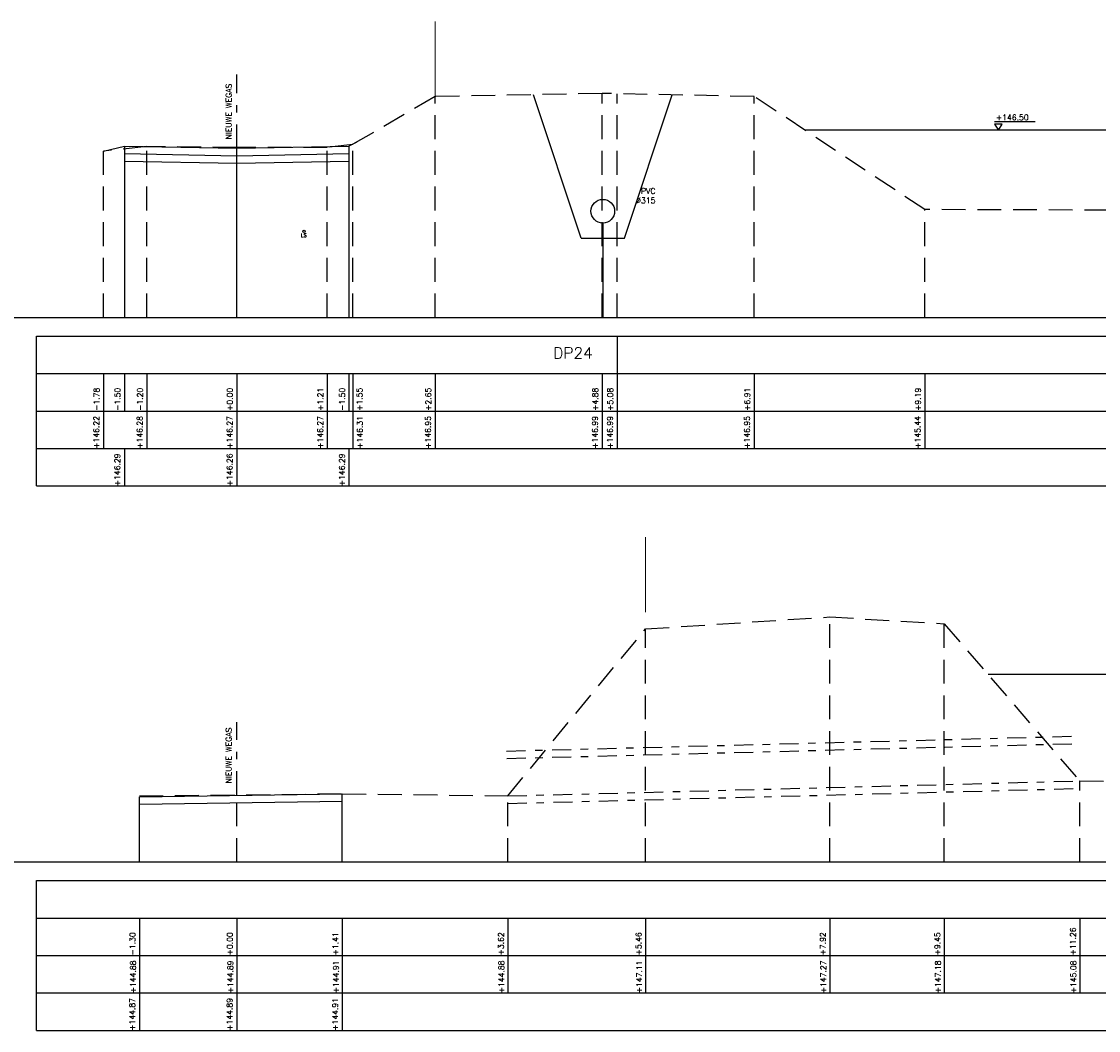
# Model space of a CAD drawing. Header units: metres. Extents: x -32 to 40, y -72 to 118.
# Tile 23 of 25: x -1 to 13, y 93 to 106. Entities that reach past the tile are written whole.
import ezdxf

# ---------------------------------------------------------------- set-up
doc = ezdxf.new("R2010")
doc.units = ezdxf.units.M
doc.linetypes.add('1-200 DASHDOT', pattern=[2.54, 1.27, -0.635, 0, -0.635])
doc.linetypes.add('1-200 HIDDEN', pattern=[0.9525, 0.635, -0.3175])
for name, color, linetype in [('PH-BEST-BEBOUWING', 1, 'Continuous'), ('PH-BEST-RIO-HANDHAVEN', 44, '1-200 DASHDOT'), ('PH-BESTAAND', 253, '1-200 HIDDEN'), ('PH-BESTAAND-K&L-KLIC', 12, 'Continuous'), ('PH-NIEUW', 9, 'Continuous'), ('PH-NIEUW-TEKST', 7, 'Continuous'), ('PH-NIEUW-WEGAS', 2, '1-200 DASHDOT'), ('PH-ONTWERP-WATERBERGING', 6, 'Continuous'), ('PH100', 7, 'Continuous')]:
    doc.layers.add(name, color=color, linetype=linetype)
doc.layers.add('PH-INM-RASTERHEKWERK', color=8, linetype='1-200 HEKWERK', lineweight=0)
doc.styles.add('ROMANS', font='romans.shx')
doc.linetypes.add('1-200 HEKWERK', pattern='A,1.5,-0.4,["X",ROMANS,S=0.24,R=0,X=-0.275,Y=-0.12],-0.05', length=1.95)

msp = doc.modelspace()

# ---------------------------------------------------------------- linework, layer by layer
at = {"layer": 'PH-BEST-RIO-HANDHAVEN', "ltscale": 0.2}
for p, q in [((5.224, 96.526), (12.864, 96.726)), ((5.227, 96.427), (12.867, 96.627)), ((5.24, 95.927), (12.88, 96.127)), ((5.243, 95.827), (12.883, 96.027))]:
    msp.add_line(p, q, dxfattribs=at)
at = {"layer": 'PH-BESTAAND', "ltscale": 0.5}
for p, q in [((6.5, 105.306), (4.27, 105.266)), ((6.5, 102.316), (6.5, 105.306)), ((8.53, 105.266), (6.5, 105.306)), ((6.7, 102.316), (6.7, 105.302)), ((4.27, 105.266), (3.17, 104.626)), ((4.27, 102.316), (4.27, 105.266)), ((8.53, 102.316), (8.53, 105.266)), ((10.81, 103.756), (8.53, 105.266)), ((0.42, 104.596), (-0.16, 104.536)), ((0.42, 102.316), (0.42, 104.596)), ((1.62, 104.586), (0.42, 104.596)), ((2.83, 104.586), (1.62, 104.586)), ((3.17, 104.626), (2.83, 104.586)), ((2.83, 102.316), (2.83, 104.586)), ((3.17, 102.316), (3.17, 104.626)), ((-0.16, 102.316), (-0.16, 104.536)), ((10.81, 102.316), (10.81, 103.756)), ((17.07, 103.736), (10.81, 103.756)), ((9.54, 95.047), (9.54, 98.317)), ((7.08, 95.047), (7.08, 98.157)), ((11.07, 95.047), (11.07, 98.227)), ((12.88, 95.047), (12.88, 96.127)), ((1.62, 95.047), (1.62, 95.941)), ((3.03, 95.047), (3.03, 95.957)), ((0.32, 95.047), (0.32, 95.927)), ((5.24, 95.047), (5.24, 95.927))]:
    msp.add_line(p, q, dxfattribs=at)
msp.add_lwpolyline([(0.32, 95.927), (3.03, 95.957), (5.24, 95.927), (7.08, 98.157), (9.54, 98.317), (11.07, 98.227), (12.88, 96.127), (17.21, 96.117), (19.15, 96.597), (20.78, 96.117), (22.47, 96.107)], dxfattribs=at)
at = {"layer": 'PH-BESTAAND-K&L-KLIC'}
msp.add_circle((2.52, 103.466), 0.015, dxfattribs=at)
at = {"layer": 'PH-INM-RASTERHEKWERK', "ltscale": 0.5}
for points in [[(4.27, 105.266), (4.27, 106.266)], [(7.08, 98.382), (7.08, 99.382)]]:
    msp.add_lwpolyline(points, dxfattribs=at)
at = {"layer": 'PH-NIEUW-TEKST'}
msp.add_line((11.742, 104.933), (12.283, 104.933), dxfattribs=at)
msp.add_lwpolyline([(11.843, 104.896), (11.743, 104.896), (11.793, 104.816)], close=True, dxfattribs=at)
at = {"layer": 'PH-NIEUW-WEGAS', "ltscale": 0.25}
for p, q in [((1.62, 104.574), (1.62, 105.558)), ((1.62, 95.941), (1.62, 96.913))]:
    msp.add_line(p, q, dxfattribs=at)
at = {"layer": 'PH-ONTWERP-WATERBERGING'}
for p, q in [((6.222, 103.376), (5.584, 105.29)), ((6.798, 103.376), (7.436, 105.288)), ((-0.16, 104.536), (0.12, 104.604)), ((0.12, 104.604), (1.62, 104.574)), ((0.12, 104.604), (0.12, 102.316)), ((1.62, 104.574), (3.12, 104.604)), ((1.62, 102.316), (1.62, 104.576)), ((3.224, 104.658), (3.12, 104.604)), ((3.12, 104.604), (3.12, 102.316)), ((0.12, 104.504), (1.62, 104.474)), ((1.62, 104.474), (3.12, 104.504)), ((0.12, 104.404), (1.62, 104.374)), ((1.62, 104.374), (3.12, 104.404)), ((6.51, 103.576), (6.51, 102.316)), ((6.222, 103.376), (6.798, 103.376)), ((0.32, 95.917), (3.03, 95.957)), ((3.03, 95.047), (3.03, 95.957)), ((0.32, 95.047), (0.32, 95.917)), ((0.322, 95.817), (3.032, 95.857))]:
    msp.add_line(p, q, dxfattribs=at)
msp.add_circle((6.51, 103.734), 0.158, dxfattribs=at)
at = {"layer": 'PH100', "color": 4, "linetype": 'Continuous'}
for p, q in [((20.83, 104.816), (9.21, 104.816)), ((22.9, 97.547), (11.656, 97.547))]:
    msp.add_line(p, q, dxfattribs=at)
at = {"layer": 'PH100', "color": 5, "linetype": 'Continuous'}
for p, q in [((-5.764, 102.316), (21.263, 102.316)), ((-5.764, 95.047), (23.42, 95.047))]:
    msp.add_line(p, q, dxfattribs=at)
at = {"layer": 'PH100'}
for p, q in [((-1.053, 102.066), (21.263, 102.066)), ((-1.053, 100.066), (-1.053, 102.066)), ((-1.053, 101.566), (21.263, 101.566)), ((-0.16, 101.566), (-0.16, 100.566)), ((0.12, 101.566), (0.12, 101.066)), ((0.42, 101.566), (0.42, 100.566)), ((1.62, 101.566), (1.62, 100.566)), ((2.83, 101.566), (2.83, 100.566)), ((3.12, 101.566), (3.12, 101.066)), ((3.17, 101.566), (3.17, 100.566)), ((4.27, 101.566), (4.27, 100.566)), ((6.5, 101.566), (6.5, 100.566)), ((6.7, 101.566), (6.7, 100.566)), ((8.53, 101.566), (8.53, 100.566)), ((10.81, 101.566), (10.81, 100.566)), ((-1.053, 101.066), (21.263, 101.066)), ((-1.053, 100.566), (21.263, 100.566)), ((0.12, 100.566), (0.12, 100.066)), ((1.62, 100.566), (1.62, 100.066)), ((3.12, 100.566), (3.12, 100.066)), ((-1.053, 100.066), (21.263, 100.066)), ((-1.053, 94.797), (23.42, 94.797)), ((-1.053, 92.797), (-1.053, 94.797)), ((-1.053, 94.297), (23.42, 94.297)), ((0.32, 94.297), (0.32, 93.297)), ((1.62, 94.297), (1.62, 93.297)), ((3.03, 94.297), (3.03, 93.297)), ((5.24, 94.297), (5.24, 93.297)), ((7.08, 94.297), (7.08, 93.297)), ((9.54, 94.297), (9.54, 93.297)), ((11.07, 94.297), (11.07, 93.297)), ((12.88, 94.297), (12.88, 93.297)), ((-1.053, 93.797), (23.42, 93.797)), ((-1.053, 93.297), (23.42, 93.297)), ((0.32, 93.297), (0.32, 92.797)), ((1.62, 93.297), (1.62, 92.797)), ((3.03, 93.297), (3.03, 92.797)), ((-1.053, 92.797), (23.42, 92.797))]:
    msp.add_line(p, q, dxfattribs=at)
msp.add_lwpolyline([(6.7, 102.066), (6.7, 101.566)], dxfattribs=at)

# ---------------------------------------------------------------- texts
at = {"layer": 'PH-BEST-BEBOUWING', "color": 2, "char_height": 0.075, "width": 1.8344, "attachment_point": 7, "rotation": 90, "style": 'ROMANS'}
for insert in [(1.552, 104.692), (1.552, 96.094)]:
    msp.add_mtext('NIEUWE WEGAS', dxfattribs=dict(at, insert=insert))
at = {"layer": 'PH-BESTAAND-K&L-KLIC', "lineweight": -3, "ltscale": 0.25, "insert": (2.556, 103.438), "char_height": 0.05, "attachment_point": 3, "style": 'ROMANS'}
msp.add_mtext_dynamic_manual_height_columns('LS', width=0.49631, gutter_width=1, heights=[0], dxfattribs=at)
at = {"layer": 'PH-NIEUW', "color": 6, "ltscale": 0.25, "insert": (7.213, 104.04), "char_height": 0.075, "attachment_point": 3, "style": 'ROMANS'}
msp.add_mtext_dynamic_manual_height_columns('PVC \\P∅315 ', width=0.83081, gutter_width=1, heights=[0], dxfattribs=at)
at = {"layer": 'PH100', "color": 2, "linetype": 'Continuous', "style": 'ROMANS'}
msp.add_text('+146.50', height=0.075, dxfattribs=at).set_placement((11.76, 104.949))
at = {"layer": 'PH100', "color": 1, "linetype": 'Continuous', "style": 'ROMANS'}
msp.add_text('DP24', height=0.15, dxfattribs=at).set_placement((5.848, 101.766))
at = {"layer": 'PH100', "color": 2, "linetype": 'Continuous', "style": 'ROMANS'}
for s, p in [('-1.78', (-0.214, 101.068)), ('-1.50', (0.066, 101.068)), ('-1.20', (0.366, 101.068)), ('+0.00', (1.566, 101.068)), ('+1.21', (2.776, 101.068)), ('-1.50', (3.066, 101.068)), ('+1.55', (3.299, 101.068)), ('+2.65', (4.216, 101.068)), ('+4.88', (6.446, 101.068)), ('+5.08', (6.646, 101.068)), ('+6.91', (8.476, 101.068)), ('+9.19', (10.756, 101.068)), ('+11.26', (12.826, 93.798)), ('-1.30', (0.266, 93.798)), ('+0.00', (1.566, 93.798)), ('+1.41', (2.976, 93.798)), ('+3.62', (5.186, 93.798)), ('+5.46', (7.026, 93.798)), ('+7.92', (9.486, 93.798)), ('+9.45', (11.016, 93.798))]:
    msp.add_text(s, height=0.075, rotation=90, dxfattribs=at).set_placement(p)
at = {"layer": 'PH100', "color": 8, "linetype": 'Continuous', "style": 'ROMANS'}
for s, p in [('+146.22', (-0.217, 100.562)), ('+146.28', (0.363, 100.562)), ('+146.27', (1.563, 100.562)), ('+146.27', (2.773, 100.562)), ('+146.31', (3.302, 100.562)), ('+146.95', (4.213, 100.562)), ('+146.99', (6.443, 100.562)), ('+146.99', (6.643, 100.562)), ('+146.95', (8.473, 100.562)), ('+145.44', (10.753, 100.562)), ('+146.29', (0.063, 100.062)), ('+146.26', (1.563, 100.062)), ('+146.29', (3.063, 100.062)), ('+144.88', (0.273, 93.292)), ('+144.89', (1.573, 93.292)), ('+144.91', (2.983, 93.292)), ('+144.88', (5.193, 93.292)), ('+147.11', (7.033, 93.292)), ('+147.27', (9.493, 93.292)), ('+147.18', (11.023, 93.292)), ('+145.08', (12.833, 93.292)), ('+144.87', (0.263, 92.792)), ('+144.89', (1.563, 92.792)), ('+144.91', (2.973, 92.792))]:
    msp.add_text(s, height=0.075, rotation=90, dxfattribs=at).set_placement(p)

doc.saveas('drawing.dxf')
